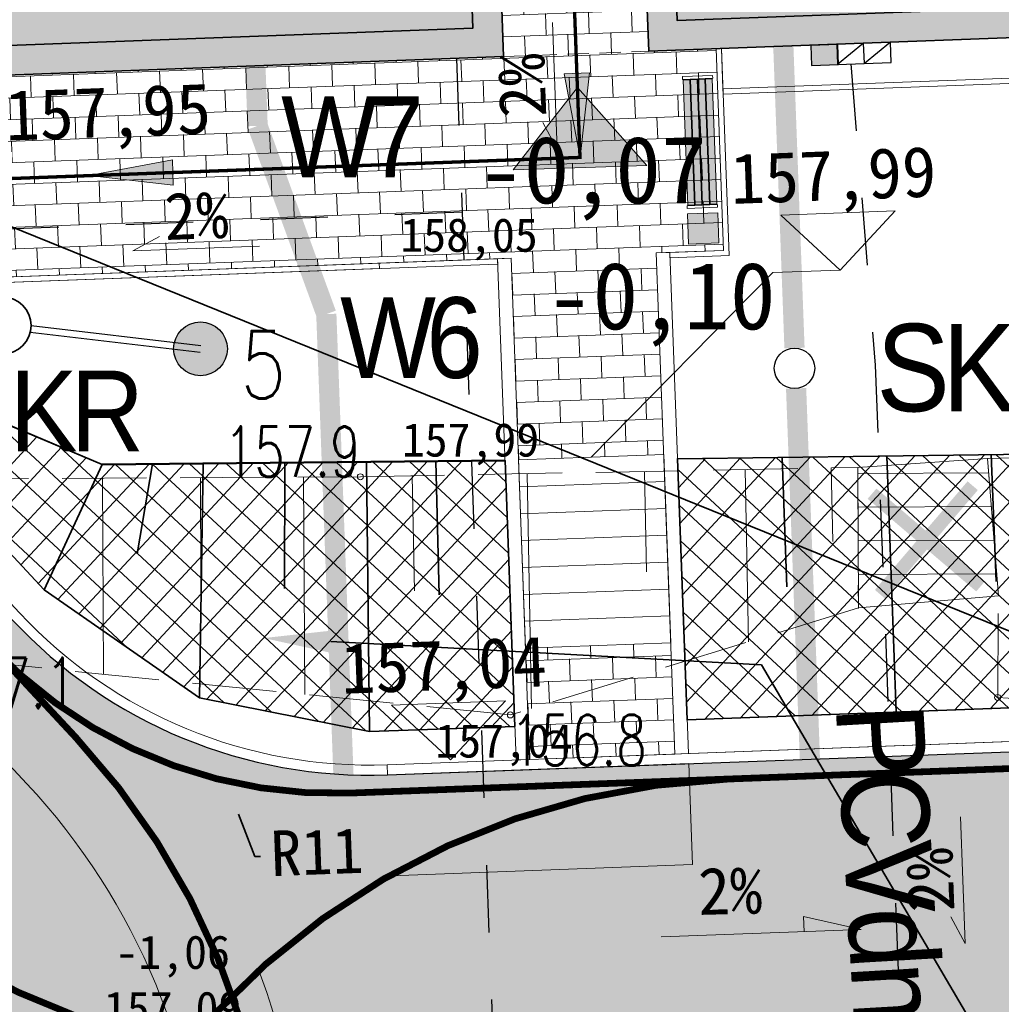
# Model space of a CAD drawing. Header units: feet. Extents: x 7493062 to 7493341, y 5986535 to 5986725.
# Tile 11 of 16: x 7493183 to 7493197, y 5986642 to 5986657. Entities that reach past the tile are written whole.
import ezdxf
from ezdxf import colors
from ezdxf.entities.mleader import LeaderData, LeaderLine
from ezdxf.enums import TextEntityAlignment as Align
from ezdxf.math import Vec2, Vec3

# ---------------------------------------------------------------- set-up
doc = ezdxf.new("R2010")
doc.units = ezdxf.units.FT
doc.header["$MEASUREMENT"] = 0
for name, pattern in [('1_1', [0]), ('1_OTKS', [0]), ('1_OTKSG', [0]), ('1_OTRK', [1.75, 1.25, -0.5]), ('1_OTRKG', [1.75, 1.25, -0.5]), ('3', [1, 0.5, -0.5]), ('HIDDEN2', [4.7625, 3.175, -1.5875])]:
    doc.linetypes.add(name, pattern=pattern)
doc.layers.get('0').update_dxf_attribs({"color": 250, "linetype": 'CONTINUOUS', "lineweight": 100})
for name, color, linetype in [('1_DZIALKI', 7, 'CONTINUOUS'), ('2D_OGOLNE', 7, 'CONTINUOUS'), ('A_OZN_OPIS', 7, 'CONTINUOUS')]:
    doc.layers.add(name, color=color, linetype=linetype)
for name, color, linetype, lineweight in [('__IE_PZT_02', 1, 'CONTINUOUS', 30), ('_droga', 7, 'CONTINUOUS', 30), ('_k_budynek', 7, 'CONTINUOUS', 50), ('_k_droga', 3, 'CONTINUOUS', 30), ('_k_kreskowanie', 250, 'CONTINUOUS', 5), ('_k_opis', 1, 'CONTINUOUS', 13), ('_k_skarpa', 7, 'CONTINUOUS', 35), ('_k_urzadzenia', 250, 'CONTINUOUS', 13), ('_k_widok', 7, 'CONTINUOUS', 18), ('_k_wymiar', 7, 'CONTINUOUS', 13), ('_k_zarys', 7, 'HIDDEN2', 20), ('_k_ściany', 7, 'CONTINUOUS', 35), ('KANALIZACJA SANITARNA PROJ.', 32, 'CONTINUOUS', 0), ('Obrys', 7, 'CONTINUOUS', 25), ('ODWIERTY', 82, 'CONTINUOUS', 30), ('OTK_L_6', 7, '1_OTKS', 18), ('OTR_L_1', 7, '1_OTRK', 18), ('OTR_T_1', 7, 'CONTINUOUS', 18), ('WODA PROJ.', 150, 'CONTINUOUS', 30)]:
    doc.layers.add(name, color=color, linetype=linetype, lineweight=lineweight)
doc.layers.add('_k_niewidoczna', color=72, linetype='CONTINUOUS', lineweight=9, plot=False)
doc.styles.add('GENERATED_STYLE_1', font='MS Gothic.ttf')
doc.styles.add('GENERATED_STYLE_2', font='MS Gothic.ttf')
doc.styles.add('GENERATED_STYLE_6', font='GOTHICBI.TTF')
doc.styles.get("Standard").update_dxf_attribs({"font": 'Simplex.SHX'})

# ---------------------------------------------------------------- blocks, each defined once
blk = doc.blocks.new('2_OTRN')
at = {"linetype": 'Continuous'}
blk.add_circle((0, 0), 0.045, dxfattribs=at)
blk = doc.blocks.new('KM_Lutry')
at = {"layer": '_k_kreskowanie'}
h = blk.add_hatch(color=7, dxfattribs=at)
h.dxf.hatch_style = 1
h.paths.add_polyline_path([(0, 9.57), (0.44, 9.57), (0.44, 10.1), (18.41, 10.1), (18.41, 0.44), (10.79, 0.44), (10.79, 1.44), (10.12, 1.44), (10.12, 1), (10.35, 1), (10.35, 0), (18.85, 0), (18.85, 10.54), (0, 10.54)])
h.paths.add_polyline_path([(0, 5.38), (0.44, 5.38), (0.44, 8.53), (0, 8.53)], flags=17)
h.paths.add_polyline_path([(0.44, 3.88), (0, 3.88), (0, 0), (8.19, 0), (8.19, 1), (8.42, 1), (8.42, 1.44), (7.75, 1.44), (7.75, 0.44), (0.44, 0.44)], flags=17)
at = {"layer": '_k_widok', "transparency": 33554559}
h = blk.add_hatch(color=31, dxfattribs=at)
h.dxf.hatch_style = 1
h.paths.add_polyline_path([(18.41, 10.1), (0.44, 10.1), (0.44, 0.44), (7.75, 0.44), (7.75, 1.44), (8.51, 1.44), (10.79, 1.44), (10.79, 0.44), (18.41, 0.44)])
at = {"layer": '_k_widok', "ltscale": 0.1}
h = blk.add_hatch(color=256, dxfattribs=at)
h.dxf.hatch_style = 1
h.paths.add_polyline_path([(-0.5, 9.05), (-1.688, 10.048), (-1.696, 8.062)])
h = blk.add_hatch(color=256, dxfattribs=at)
h.dxf.hatch_style = 1
h.paths.add_polyline_path([(-0.5, 4.63), (-1.688, 5.628), (-1.696, 3.642)])
h = blk.add_hatch(color=256, dxfattribs=at)
h.dxf.hatch_style = 1
h.paths.add_polyline_path([(9.27, -0.5), (8.272, -1.688), (10.258, -1.696)])
at = {"layer": '_k_widok', "color": 250, "ltscale": 0.1}
for points in [[(-1.688, 10.048), (-1.696, 8.062), (-0.5, 9.05), (-1.688, 10.048)], [(-1.688, 5.628), (-1.696, 3.642), (-0.5, 4.63), (-1.688, 5.628)], [(8.272, -1.688), (10.258, -1.696), (9.27, -0.5), (8.272, -1.688)]]:
    blk.add_lwpolyline(points, dxfattribs=at)
at = {"layer": '_k_widok'}
for points in [[(0, 9.57), (0.44, 9.57), (0.44, 8.53), (0, 8.53)], [(0, 5.38), (0.44, 5.38), (0.44, 3.88), (0, 3.88)], [(8.42, 1), (10.12, 1), (10.12, 1.44), (8.42, 1.44)]]:
    blk.add_lwpolyline(points, close=True, dxfattribs=at)
at = {"layer": '_k_zarys', "ltscale": 0.1}
blk.add_lwpolyline([(8.19, 0), (10.35, 0)], dxfattribs=at)
at = {"layer": '_k_ściany'}
for points in [[(0, 9.57), (0, 10.54), (18.85, 10.54), (18.85, 0), (10.35, 0), (10.35, 1), (10.12, 1)], [(0.44, 9.57), (0.44, 10.1), (18.41, 10.1), (18.41, 0.44), (10.79, 0.44), (10.79, 1.44), (10.12, 1.44)], [(0, 9.57), (0.44, 9.57)], [(0, 5.38), (0, 8.53)], [(0, 8.53), (0.44, 8.53)], [(0.44, 5.38), (0.44, 8.53)], [(0, 5.38), (0.44, 5.38)], [(8.42, 1), (8.19, 1), (8.19, 0), (0, 0), (0, 3.88)], [(0, 3.88), (0.44, 3.88)], [(8.42, 1.44), (7.75, 1.44), (7.75, 0.44), (0.44, 0.44), (0.44, 3.88)], [(8.42, 1), (8.42, 1.44)], [(10.12, 1.44), (10.12, 1)]]:
    blk.add_lwpolyline(points, dxfattribs=at)
at = {"layer": 'Obrys', "lineweight": 25}
blk.add_circle((3.568, 5.922), 1.5, dxfattribs=at)
at = {"layer": 'A_OZN_OPIS', "linetype": 'Continuous', "insert": (9.911, 1.506), "char_height": 1, "width": 22.73026, "attachment_point": 8, "rotation": 0, "style": 'GENERATED_STYLE_6'}
blk.add_mtext('\\A1;±{\\fMS Gothic|b1|i1|c238|p49;0,00 = 158,15 m.n.p.m}', dxfattribs=at)
at = {"layer": 'Obrys', "lineweight": 20, "char_height": 1.5911, "width": 1.76347, "attachment_point": 3, "rotation": 357.4021, "style": 'GENERATED_STYLE_1'}
for s, insert in [('{\\fVerdana|b0|i0|c238|p34;I}', (9.331, 7.398)), ('{\\fVerdana|b0|i0|c238|p34;1}', (4.109, 6.737))]:
    blk.add_mtext(s, dxfattribs=dict(at, insert=insert))
blk = doc.blocks.new('ławka+kosz')
at = {"layer": '2D_OGOLNE', "linetype": 'Continuous', "lineweight": 0}
for points in [[(0, 2490), (450, 2490), (450, 2040), (0, 2040)], [(110, 50), (110, 1910), (10, 1910), (10, 50)], [(220, 1910), (220, 50), (120, 50), (120, 1910)], [(330, 50), (330, 1910), (230, 1910), (230, 50)], [(440, 1910), (440, 50), (340, 50), (340, 1910)]]:
    blk.add_hatch(color=255, dxfattribs=at).paths.add_polyline_path(points)
at = {"layer": '_k_urzadzenia'}
for p, q in [((0, 2490), (450, 2490)), ((0, 2040), (0, 2490)), ((450, 2490), (450, 2040)), ((450, 2040), (0, 2040)), ((0, 1920), (0, 1960)), ((0, 1960), (450, 1960)), ((450, 1920), (0, 1920)), ((110, 1910), (10, 1910)), ((10, 1910), (10, 50)), ((110, 50), (110, 1910)), ((220, 1910), (120, 1910)), ((120, 1910), (120, 50)), ((220, 50), (220, 1910)), ((330, 1910), (230, 1910)), ((230, 1910), (230, 50)), ((330, 50), (330, 1910)), ((440, 1910), (340, 1910)), ((340, 1910), (340, 50)), ((440, 50), (440, 1910)), ((450, 1960), (450, 1920)), ((0, 0), (0, 40)), ((0, 40), (450, 40)), ((450, 0), (0, 0)), ((10, 50), (110, 50)), ((120, 50), (220, 50)), ((230, 50), (330, 50)), ((340, 50), (440, 50)), ((450, 40), (450, 0))]:
    blk.add_line(p, q, dxfattribs=at)
blk = doc.blocks.new('spadek')
at = {"transparency": 33554559}
h = blk.add_hatch(color=256, dxfattribs=at)
h.dxf.hatch_style = 1
h.paths.add_polyline_path([(0, 0), (-0.258, -0.81), (-0.043, -0.879)])
at = {"layer": '_k_widok'}
blk.add_lwpolyline([(-0.902, -2.834), (0, 0), (-0.043, -0.879), (-0.258, -0.81)], dxfattribs=at)
blk = doc.blocks.new('dojście_pożarowe')
at = {"layer": '_k_widok', "ltscale": 0.5}
h = blk.add_hatch(color=1, dxfattribs=at)
h.dxf.hatch_style = 1
h.paths.add_polyline_path([(0, 0), (-2.5, 0.375), (-2.5, -0.375)])
at = {"layer": '_k_widok', "color": 1, "ltscale": 0.5}
blk.add_lwpolyline([(0, 0), (-2.5, -0.375), (-2.5, 0.375), (0, 0)], close=True, dxfattribs=at)
blk.add_lwpolyline([(-5, 0), (-2.5, 0)], dxfattribs=at)
blk = doc.blocks.new('dz_89')
at = {"layer": '_k_droga', "transparency": 33554483}
h = blk.add_hatch(color=1, dxfattribs=at)
h.dxf.hatch_style = 1
h.paths.add_polyline_path([(37.393, 16.97), (32.135, 16.97, 0.189501), (24.644, 14.025, -0.021986), (24.89, 13.09, 0.037008), (26.512, 12.97), (37.393, 12.97)], flags=17)
h.paths.add_polyline_path([(25.475, -23.498), (21.921, -23.92, -0.097719), (21.101, -19.741), (21.141, 10.746, 0.180353), (19.438, 15.331), (16.177, 19.107, -0.090114), (14.18, 22.495), (17.933, 23.878, 0.090114), (19.204, 21.722), (21.215, 19.394, 0.217942), (26.512, 16.97), (37.393, 16.97), (37.393, 12.97), (32.135, 12.97, 0.413835), (25.135, 5.979), (25.1, -21.228, 0.082721)])
h = blk.add_hatch(color=1, dxfattribs=at)
h.dxf.hatch_style = 1
h.paths.add_polyline_path([(37.393, 16.97), (32.135, 16.97, 0.189501), (24.644, 14.025, -0.021986), (24.89, 13.09, 0.037008), (26.512, 12.97), (37.393, 12.97)])
at = {"layer": '_k_kreskowanie'}
h = blk.add_hatch(dxfattribs=at)
h.set_pattern_fill('AR-B816', color=256, scale=0.04)
h.set_pattern_definition([(360, (-60, -2e-08), (0, 0.32), []), (90, (-60, -2e-08), (-0.32, 0.32), [0.32, -0.32])])
edge = h.paths.add_edge_path()
edge.add_arc((24.522, 26.301), 6.52, 180.0344, 222.3912, ccw=False)
edge.add_line((18.001, 26.297), (18.001, 37.625))
edge.add_line((18.001, 37.625), (16.501, 37.625))
edge.add_line((16.501, 37.625), (16.501, 26.301))
edge.add_arc((24.518, 26.301), 8.017, 180, 222.1108)
edge.add_line((18.571, 20.925), (21.708, 17.292))
edge.add_arc((14.141, 10.756), 10, 0, 40.8199, ccw=False)
edge.add_line((24.141, 10.756), (24.1, -23.661))
edge.add_line((24.1, -23.661), (25.6, -23.483))
edge.add_line((25.6, -23.483), (25.641, 10.741))
edge.add_arc((14.141, 10.756), 11.5, 359.926, 378.4059)
edge.add_arc((31.525, 6.781), 9.987, 116.486, 130.3986, ccw=False)
edge.add_line((27.071, 15.72), (31.551, 15.72))
edge.add_line((31.551, 15.72), (31.551, 17.22))
edge.add_line((31.551, 17.22), (27.071, 17.22))
edge.add_arc((27.071, 24.47), 7.25, 220.8207, 270, ccw=False)
edge.add_line((21.585, 19.731), (19.706, 21.905))
h = blk.add_hatch(dxfattribs=at)
h.set_pattern_fill('AR-B816', color=256, scale=0.04)
h.paths.add_polyline_path([(21.001, 37.695), (18.151, 37.695), (18.151, 36.125), (21.001, 36.125)])
edge = h.paths.add_edge_path()
edge.add_line((21.001, 33.205), (18.151, 33.205))
edge.add_line((18.151, 33.205), (18.151, 26.297))
edge.add_arc((24.501, 26.297), 6.35, 180, 193.404)
edge.add_line((18.324, 24.825), (29.191, 24.825))
edge.add_line((29.191, 24.825), (29.191, 21.825))
edge.add_line((29.191, 21.825), (31.351, 21.825))
edge.add_line((31.351, 21.825), (31.351, 24.825))
edge.add_line((31.351, 24.825), (32.351, 24.825))
edge.add_line((32.351, 24.825), (32.351, 27.825))
edge.add_line((32.351, 27.825), (31.351, 27.825))
edge.add_line((31.351, 27.825), (31.351, 28.825))
edge.add_line((31.351, 28.825), (29.191, 28.825))
edge.add_line((29.191, 28.825), (29.191, 27.825))
edge.add_line((29.191, 27.825), (21.001, 27.825))
edge.add_line((21.001, 27.825), (21.001, 33.205))
h.paths.add_polyline_path([(31.351, 19.025), (29.191, 19.025), (29.191, 17.37), (31.351, 17.37)])
at = {"layer": '_k_widok', "true_color": 0xffffff, "transparency": 33554559}
h = blk.add_hatch(color=7, dxfattribs=at)
h.dxf.hatch_style = 1
edge = h.paths.add_edge_path()
edge.add_line((25.62, -5.244), (25.634, 5.479))
edge.add_arc((32.884, 5.47), 7.25, 90, 179.926, ccw=False)
edge.add_line((32.884, 12.72), (37.393, 12.72))
edge.add_line((37.393, 12.72), (37.393, 17.22))
edge.add_line((37.393, 17.22), (27.071, 17.22))
edge.add_arc((27.071, 24.47), 7.25, 220.8203, 270, ccw=False)
edge.add_line((21.585, 19.731), (19.582, 22.048))
edge.add_arc((24.501, 26.297), 6.5, 180.0009, 220.8204, ccw=False)
edge.add_line((18.001, 26.297), (18.001, 37.625))
edge.add_line((18.001, 37.625), (13.001, 37.625))
edge.add_line((13.001, 37.625), (13.001, 26.297))
edge.add_arc((24.502, 26.297), 11.5, 180.0006, 220.8202)
edge.add_line((15.799, 18.78), (19.06, 15.005))
edge.add_arc((14.141, 10.756), 6.5, -0.0737, 40.8197, ccw=False)
edge.add_line((20.641, 10.747), (20.601, -19.74))
edge.add_line((20.601, -19.74), (20.44, -24.096))
edge.add_line((20.44, -24.096), (27.266, -23.285))
edge.add_line((27.266, -23.285), (25.6, -21.229))
edge.add_line((25.6, -21.229), (25.62, -5.244))
at = {"layer": '_droga'}
blk.add_lwpolyline([(20.44, -24.096), (20.44, -24.096), (20.601, -19.74), (20.641, 10.747, 0.180349), (19.06, 15.005), (15.799, 18.78, -0.180016), (13.001, 26.297), (13.001, 37.625), (13.001, 37.625), (18.001, 37.625), (18.001, 26.297, 0.180016), (19.582, 22.048), (19.706, 21.905), (21.585, 19.731, 0.217942), (27.071, 17.22), (37.393, 17.22), (37.393, 12.72), (32.884, 12.72, 0.413835), (25.634, 5.479), (25.62, -5.244), (25.6, -21.229), (27.266, -23.285), (20.44, -24.096)], format="xyb", dxfattribs=at)
at = {"layer": '_k_opis', "color": 7, "ltscale": 0.1}
blk.add_lwpolyline([(29.937, 28.304), (29.937, 26.42), (29.736, 26.826)], dxfattribs=at)
at = {"layer": '_k_skarpa'}
blk.add_lwpolyline([(38.993, 17.727), (37.68, 17.87), (31.551, 17.87), (31.551, 21.755), (39.008, 21.575), (38.993, 17.727)], dxfattribs=at)
at = {"layer": '_k_widok'}
for points in [[(12.851, 37.775), (12.851, 37.775), (18.151, 37.775), (18.151, 26.297, 0.180016), (19.696, 22.146), (19.82, 22.003), (21.698, 19.829, 0.217942), (27.071, 17.37), (37.543, 17.37), (37.543, 12.57), (32.884, 12.57, 0.413835), (25.784, 5.479), (25.77, -5.244), (25.75, -21.176), (27.442, -23.264), (20.29, -24.114), (20.451, -19.737), (20.491, 10.747, 0.180349), (18.946, 14.907), (15.685, 18.682, -0.180016), (12.851, 26.297), (12.851, 26.375)], [(24.1, -23.661), (24.134, 5.481), (24.141, 10.743, 0.180349), (21.708, 17.292), (18.571, 20.925, -0.185735), (16.501, 26.297), (16.501, 37.625), (18.001, 37.625), (18.001, 26.297, 0.18695), (19.706, 21.905), (21.585, 19.731, 0.217941), (27.071, 17.22), (31.551, 17.22), (31.551, 15.72), (27.071, 15.72, 0.06078), (25.053, 14.387, -0.080809), (25.641, 10.741), (25.634, 5.479), (25.6, -21.229), (25.6, -23.483), (24.1, -23.661)], [(29.191, 28.825), (29.191, 27.825), (21.001, 27.825), (21.001, 33.205), (18.151, 33.205), (18.151, 26.297, 0.058549), (18.324, 24.825), (29.191, 24.825), (29.191, 17.37), (31.351, 17.37), (31.351, 24.825), (32.351, 24.825), (32.351, 27.825), (31.351, 27.825), (31.351, 28.825), (29.191, 28.825)], [(19.696, 22.146), (21.698, 19.829, 0.217942), (27.071, 17.37), (37.393, 17.37)]]:
    blk.add_lwpolyline(points, format="xyb", dxfattribs=at)
for points in [[(31.551, 24.825), (31.551, 24.745), (32.431, 24.745), (32.431, 27.825), (32.351, 27.825), (32.351, 24.825), (31.551, 24.825)], [(29.191, 24.825), (29.191, 17.37)], [(27.071, 17.22), (27.071, 17.37)]]:
    blk.add_lwpolyline(points, dxfattribs=at)
for points in [[(32.431, 27.825), (40.451, 27.825), (40.451, 27.225), (32.431, 27.225)], [(32.431, 27.225), (40.451, 27.225), (40.451, 27.825), (40.531, 27.825), (40.531, 27.145), (32.431, 27.145)], [(27.231, 24.825), (18.324, 24.825), (18.344, 24.745), (27.231, 24.745)], [(28.991, 24.825), (18.324, 24.825), (18.344, 24.745), (28.991, 24.745)], [(29.191, 24.825), (28.991, 24.825), (28.991, 17.37), (29.191, 17.37)], [(31.351, 24.825), (31.551, 24.825), (31.551, 17.37), (31.351, 17.37)], [(29.191, 21.825), (31.351, 21.825), (31.351, 21.425), (29.191, 21.425)], [(29.191, 21.425), (31.351, 21.425), (31.351, 21.025), (29.191, 21.025)], [(29.191, 21.025), (31.351, 21.025), (31.351, 20.625), (29.191, 20.625)], [(29.191, 20.625), (31.351, 20.625), (31.351, 20.225), (29.191, 20.225)], [(29.191, 20.225), (31.351, 20.225), (31.351, 19.825), (29.191, 19.825)], [(29.191, 19.825), (31.351, 19.825), (31.351, 19.425), (29.191, 19.425)], [(29.191, 19.425), (31.351, 19.425), (31.351, 19.025), (29.191, 19.025)]]:
    blk.add_lwpolyline(points, close=True, dxfattribs=at)
at = {"layer": '_k_zarys', "color": 1, "ltscale": 0.3, "const_width": 0.05}
blk.add_lwpolyline([(30.271, 28.825), (30.271, 26.285), (17.271, 26.285), (17.271, 23.633)], dxfattribs=at)
at = {"layer": '_k_zarys', "color": 1, "ltscale": 0.3, "const_width": 0.1}
for points in [[(25.475, -23.498, -0.082721), (25.1, -21.228), (25.141, 10.741, 0.180349), (22.465, 17.946), (19.204, 21.722, -0.090114), (17.933, 23.878), (14.18, 22.495, 0.090114), (16.177, 19.107), (19.438, 15.331, -0.180349), (21.141, 10.747), (21.101, -19.741, 0.097719), (21.921, -23.92)], [(21.215, 19.394, 0.217939), (26.512, 16.97), (37.393, 16.97)], [(21.135, 5.984), (21.135, 5.984, -0.413835), (32.135, 16.97), (37.393, 16.97), (37.393, 12.97), (32.135, 12.97, 0.413835), (25.135, 5.979), (25.135, 5.979)], [(37.393, 12.97), (26.512, 12.97, -0.217938), (18.188, 16.779, -0.217938)]]:
    blk.add_lwpolyline(points, format="xyb", dxfattribs=at)
at = {"layer": '_k_widok', "color": 1, "xscale": -0.4999999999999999, "yscale": 0.4999999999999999, "zscale": 0.4999999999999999, "rotation": 90}
blk.add_blockref('dojście_pożarowe', (30.271, 26.285), dxfattribs=at)
at = {"layer": '_k_widok', "color": 1, "xscale": -0.4999999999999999, "yscale": 0.4999999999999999, "zscale": 0.4999999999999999}
blk.add_blockref('dojście_pożarowe', (22.966, 26.285), dxfattribs=at)
at = {"layer": '_k_widok', "color": 1, "xscale": -0.9999999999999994, "rotation": 252.3426731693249}
blk.add_blockref('spadek', (34.021, 14.661), dxfattribs=at)
at = {"layer": '_k_ściany'}
blk.add_blockref('KM_Lutry', (21.001, 27.825), dxfattribs=at)
at = {"layer": '1_DZIALKI', "lineweight": 9, "style": 'GENERATED_STYLE_1'}
for s, height, rotation, p in [('2%%%', 0.7, 90, (29.45, 27.384)), ('157,95', 0.75, 0, (23.287, 27.128))]:
    blk.add_text(s, height=height, rotation=rotation, dxfattribs=at).set_placement(p, align=Align.MIDDLE)
at = {"layer": '_k_opis', "color": 7, "style": 'GENERATED_STYLE_1'}
blk.add_text('2%%%', height=0.7, rotation=359.3864, dxfattribs=at).set_placement((32.095, 15.306), align=Align.MIDDLE)
at = {"layer": '_k_opis', "color": 1, "lineweight": 0, "ltscale": 40}
ml = blk.add_multileader_mtext('Standard', dxfattribs=at)
ml.set_content('{\\f@MS Gothic|b0|i0|c238|p49;\\H0.9x;R11\\A1;\\Fsimplex|c238;\\H1.1111x;\\W0.9;\\T0.9; }', color=1)
ml.set_leader_properties(color=1)
ml.build(insert=Vec2(0, 0))
ml.multileader.update_dxf_attribs({"text_left_attachment_type": 2, "text_right_attachment_type": 2, "dogleg_length": 0.36, "arrow_head_size": 0.5})
ctx = ml.context
ctx.base_point, ctx.char_height, ctx.arrow_head_size, ctx.landing_gap_size, ctx.plane_origin = Vec3(25.142, 16.079), 0.75, 0.5, 0.15, Vec3(46.164, 6.346)
ctx.left_attachment, ctx.right_attachment = 2, 2
notes = []
notes.append((ctx, [(1, (1, 1, 0), (25.056, 16.079), (1, 0), 0.0862, [(0, [(24.677, 17.193)], 0, [])])]))
ctx.mtext.insert, ctx.mtext.width, ctx.mtext.defined_height, ctx.mtext.flow_direction = Vec3(25.292, 16.454), 1.6602, 2.343, 5
for ctx, leaders in notes:
    for number, flags, end, landing, length, lines in leaders:
        leader = LeaderData()
        leader.index, (leader.has_last_leader_line, leader.has_dogleg_vector, leader.attachment_direction) = number, flags
        leader.last_leader_point, leader.dogleg_vector, leader.dogleg_length = Vec3(end), Vec3(landing), length
        for number, points, colour, breaks in lines:
            line = LeaderLine()
            line.index, line.vertices, line.color, line.breaks = number, Vec3.list(points), colors.encode_raw_color(colour), breaks
            leader.lines.append(line)
        ctx.leaders.append(leader)
at = {"layer": '_k_widok'}
ml = blk.add_multileader_mtext('Standard', dxfattribs=at)
ml.set_content('{\\fMS Gothic|b0|i0|c128|p49;DOJ}Ś{\\fMS Gothic|b0|i0|c128|p49;CIE PO}Ż{\\fMS Gothic|b0|i0|c128|p49;AROWE DO DROGI PO}Ż{\\fMS Gothic|b0|i0|c128|p49;AROWEJ Z G}Ł{\\fMS Gothic|b0|i0|c128|p49;ÓWNEGO WYJ}Ś{\\fMS Gothic|b0|i0|c128|p49;CIA Z BUDYNKU (JEDNA STREFA PO}Ż{\\fMS Gothic|b0|i0|c128|p49;AROWA) O D}Ł{\\fMS Gothic|b0|i0|c128|p49;UGO}Ś{\\fMS Gothic|b0|i0|c128|p49;CI L=1}8,20{\\fMS Gothic|b0|i0|c128|p49;m}', color=256, style='GENERATED_STYLE_1')
ml.set_leader_properties()
ml.build(insert=Vec2(0, 0))
ml.multileader.update_dxf_attribs({"text_right_attachment_type": 6, "dogleg_length": 0.36, "arrow_head_size": 1})
ctx = ml.context
ctx.base_point, ctx.char_height, ctx.arrow_head_size, ctx.landing_gap_size, ctx.plane_origin = Vec3(45.113, 15.253), 0.9, 1, 0.09, Vec3(15.533, 9.533)
ctx.right_attachment = 6
notes = []
notes.append((ctx, [(1, (1, 1, 0), (44.753, 15.253), (1, 0), 0.36, [(0, [(20.197, 26.285)], 0, [])])]))
ctx.mtext.insert, ctx.mtext.width, ctx.mtext.flow_direction = Vec3(45.203, 15.76), 18.71097, 5
ctx.mtext.has_bg_fill, ctx.mtext.bg_color, ctx.mtext.bg_scale_factor, ctx.mtext.bg_transparency, ctx.mtext.use_window_bg_color = 1, -1073741824, 1.5, 0, 1
for ctx, leaders in notes:
    for number, flags, end, landing, length, lines in leaders:
        leader = LeaderData()
        leader.index, (leader.has_last_leader_line, leader.has_dogleg_vector, leader.attachment_direction) = number, flags
        leader.last_leader_point, leader.dogleg_vector, leader.dogleg_length = Vec3(end), Vec3(landing), length
        for number, points, colour, breaks in lines:
            line = LeaderLine()
            line.index, line.vertices, line.color, line.breaks = number, Vec3.list(points), colors.encode_raw_color(colour), breaks
            leader.lines.append(line)
        ctx.leaders.append(leader)
at = {"layer": '_k_budynek'}
for points in [[(23.008, 21.987), (28.991, 21.825)], [(23.008, 21.987), (26, 21.906)]]:
    blk.add_lwpolyline(points, dxfattribs=at)
at = {"layer": '_k_opis', "color": 7, "ltscale": 0.1}
for points in [[(25.462, 25.143), (23.577, 25.143), (23.984, 25.343)], [(35.559, 16.28), (35.559, 14.395), (35.359, 14.801)]]:
    blk.add_lwpolyline(points, dxfattribs=at)
at = {"layer": '_k_skarpa'}
for points in [[(28.991, 17.87), (26.826, 17.874), (24.325, 18.468), (22.077, 20.155), (20.074, 22.473), (19.237, 23.745), (23.008, 21.987), (28.991, 21.825), (28.991, 17.87)], [(28.991, 21.825), (26.934, 21.881), (24.504, 21.947), (23.008, 21.987), (19.237, 23.745), (20.074, 22.473), (20.412, 23.198)], [(20.412, 23.198), (23.008, 21.987)], [(23.008, 21.987), (22.077, 20.155)], [(23.756, 21.967), (23.478, 20.639)], [(24.325, 18.468), (24.504, 21.947)], [(25.719, 21.914), (25.647, 20.043)], [(26.826, 17.874), (26.934, 21.881)], [(27.963, 21.853), (27.936, 19.863)], [(33.106, 21.718), (33.106, 19.794)], [(36.215, 21.643), (36.215, 19.756)]]:
    blk.add_lwpolyline(points, dxfattribs=at)
at = {"layer": '_k_widok'}
for points in [[(34.92, 25.317), (34.072, 24.468), (33.223, 25.317), (34.92, 25.317)], [(34.072, 24.468), (33.072, 24.468), (30.271, 21.825)], [(28.866, 18.255), (28.018, 17.407), (27.169, 18.255), (28.866, 18.255)]]:
    blk.add_lwpolyline(points, dxfattribs=at)
at = {"layer": '_k_wymiar', "linetype": 'Continuous', "const_width": 0.2}
blk.add_lwpolyline([(35.983, 19.693), (34.422, 21.129), (35.203, 20.411), (35.921, 21.192), (34.485, 19.631)], dxfattribs=at)
at = {"xscale": -0.001000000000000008, "yscale": 0.001000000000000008, "zscale": 0.001000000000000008, "rotation": 180}
blk.add_blockref('ławka+kosz', (31.836, 27.428), dxfattribs=at)
at = {"layer": '1_DZIALKI', "lineweight": 9, "style": 'GENERATED_STYLE_1'}
for s, height, p in [('157,99', 0.75, (34.022, 25.788)), ('2%%%', 0.7, (24.542, 25.63)), ('157,04', 0.75, (27.968, 18.727))]:
    blk.add_text(s, height=height, rotation=0, dxfattribs=at).set_placement(p, align=Align.MIDDLE)
at = {"layer": '_k_opis', "color": 7, "lineweight": 9, "style": 'GENERATED_STYLE_1'}
blk.add_text('2%%%', height=0.7, rotation=90, dxfattribs=at).set_placement((35.072, 15.359), align=Align.MIDDLE)
at = {"layer": '_k_widok'}
ml = blk.add_multileader_mtext('Standard', dxfattribs=at)
ml.set_content('NASYP I WZMOCNIENIE SKARPY', color=256, style='GENERATED_STYLE_1')
ml.set_leader_properties()
ml.build(insert=Vec2(0, 0))
ml.multileader.update_dxf_attribs({"text_right_attachment_type": 6, "dogleg_length": 0.36, "arrow_head_size": 1})
ctx = ml.context
ctx.base_point, ctx.char_height, ctx.arrow_head_size, ctx.landing_gap_size, ctx.plane_origin = Vec3(39.284, 7.056), 0.9, 1, 0.09, Vec3(9.704, 1.336)
ctx.right_attachment = 6
notes = []
notes.append((ctx, [(1, (1, 1, 0), (38.924, 7.056), (1, 0), 0.36, [(1, [(25.31, 19.32), (32.688, 18.65)], 0, [])])]))
ctx.mtext.insert, ctx.mtext.width, ctx.mtext.flow_direction = Vec3(39.374, 7.508), 18.1442, 5
ctx.mtext.has_bg_fill, ctx.mtext.bg_color, ctx.mtext.bg_scale_factor, ctx.mtext.bg_transparency, ctx.mtext.use_window_bg_color = 1, -1073741824, 1.5, 0, 1
for ctx, leaders in notes:
    for number, flags, end, landing, length, lines in leaders:
        leader = LeaderData()
        leader.index, (leader.has_last_leader_line, leader.has_dogleg_vector, leader.attachment_direction) = number, flags
        leader.last_leader_point, leader.dogleg_vector, leader.dogleg_length = Vec3(end), Vec3(landing), length
        for number, points, colour, breaks in lines:
            line = LeaderLine()
            line.index, line.vertices, line.color, line.breaks = number, Vec3.list(points), colors.encode_raw_color(colour), breaks
            leader.lines.append(line)
        ctx.leaders.append(leader)
at = {"layer": '_k_kreskowanie'}
h = blk.add_hatch(dxfattribs=at)
h.set_pattern_fill('ANSI37', color=256, scale=3)
h.paths.add_polyline_path([(39.008, 21.575), (31.551, 21.755), (31.551, 17.87), (37.68, 17.87), (38.993, 17.727)])
h.paths.add_polyline_path([(28.991, 21.825), (23.008, 21.987), (19.237, 23.745), (20.074, 22.473), (22.077, 20.155), (24.325, 18.468), (26.826, 17.874), (28.991, 17.87)])
at = {"layer": '_k_skarpa'}
blk.add_lwpolyline([(34.661, 21.68), (34.661, 17.87)], dxfattribs=at)

msp = doc.modelspace()

# ---------------------------------------------------------------- block references
at = {"layer": '_k_ściany', "rotation": 2.126854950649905}
msp.add_blockref('dz_89', (7493161.929, 5986627.127), dxfattribs=at)

# ---------------------------------------------------------------- next in the draw order: hatches: boundary and pattern name
at = {"lineweight": 30}
h = msp.add_hatch(color=190, dxfattribs=at)
h.dxf.hatch_style = 1
edge = h.paths.add_edge_path()
edge.add_arc((7493185.564, 5986651.672), 0.4, 0, 360)
at = {"layer": '__IE_PZT_02'}
msp.add_hatch(color=256, dxfattribs=at).paths.add_polyline_path([(7493194.633, 5986656.183), (7493194.644, 5986655.884), (7493195.044, 5986655.898), (7493195.033, 5986656.198)])

# ---------------------------------------------------------------- next in the draw order: linework, layer by layer
at = {"lineweight": 30}
msp.add_circle((7493185.564, 5986651.672), 0.4, dxfattribs=at)
at = {"layer": '__IE_PZT_02'}
for points in [[(7493195.818, 5986656.23), (7493195.018, 5986656.2), (7493195.03, 5986655.9), (7493195.829, 5986655.93)], [(7493195.829, 5986655.93), (7493195.818, 5986656.23), (7493195.429, 5986655.915)], [(7493194.633, 5986656.183), (7493194.644, 5986655.884), (7493195.044, 5986655.898), (7493195.033, 5986656.198), (7493194.633, 5986656.183)], [(7493195.429, 5986655.915), (7493195.418, 5986656.215), (7493195.03, 5986655.9)]]:
    msp.add_lwpolyline(points, dxfattribs=at)
at = {"layer": '__IE_PZT_02', "linetype": '3', "ltscale": 2}
for points in [[(7493189.368, 5986655.99), (7493189.971, 5986639.77)], [(7493195.229, 5986655.908), (7493195.59, 5986651.427), (7493196.388, 5986630.296), (7493210.693, 5986609.012), (7493216.87, 5986599.825)], [(7493189.453, 5986653.703), (7493176.101, 5986653.207)]]:
    msp.add_lwpolyline(points, dxfattribs=at)
at = {"layer": '_k_skarpa', "color": 190}
msp.add_circle((7493182.621, 5986652.019), 0.425, dxfattribs=at)
at = {"layer": 'KANALIZACJA SANITARNA PROJ.', "const_width": 0.3}
for points in [[(7493194.225, 5986656.171), (7493194.391, 5986651.683)], [(7493194.415, 5986651.084), (7493195.191, 5986630.209)]]:
    msp.add_lwpolyline(points, dxfattribs=at)
at = {"layer": 'KANALIZACJA SANITARNA PROJ.', "lineweight": 30}
msp.add_circle((7493194.391, 5986651.383), 0.3, dxfattribs=at)
at = {"layer": 'OTK_L_6', "linetype": '1_OTKS'}
for p, q in [((7493195.33, 5986649.91), (7493197.26, 5986650.04)), ((7493197.26, 5986650.04), (7493197.42, 5986648)), ((7493197.42, 5986648), (7493195.34, 5986647.82))]:
    msp.add_line(p, q, dxfattribs=at)
at = {"layer": 'OTK_L_6', "linetype": '1_OTKSG'}
msp.add_line((7493195.34, 5986647.82), (7493195.33, 5986649.91), dxfattribs=at)
at = {"layer": 'OTK_L_6', "linetype": '1_1'}
for p, q in [((7493195.33, 5986649.82), (7493197.277, 5986649.829)), ((7493195.333, 5986649.32), (7493197.316, 5986649.329)), ((7493195.335, 5986648.82), (7493197.355, 5986648.83)), ((7493195.338, 5986648.32), (7493197.394, 5986648.33))]:
    msp.add_line(p, q, dxfattribs=at)
msp.add_point((7493195.34, 5986647.82), dxfattribs=at)
at = {"layer": 'OTR_L_1', "linetype": '1_OTRKG'}
for p, q in [((7493197.26, 5986650.04), (7493201.76, 5986650.19)), ((7493187.94, 5986649.77), (7493195.33, 5986649.91)), ((7493178.26, 5986649.72), (7493187.94, 5986649.77))]:
    msp.add_line(p, q, dxfattribs=at)
at = {"layer": 'OTR_L_1', "linetype": '1_OTRK'}
for p, q in [((7493197.42, 5986648), (7493197.26, 5986650.04)), ((7493195.33, 5986649.91), (7493195.34, 5986647.82)), ((7493197.41, 5986646.49), (7493197.42, 5986648)), ((7493195.34, 5986647.82), (7493190.17, 5986646.23)), ((7493190.17, 5986646.23), (7493181.69, 5986647.08)), ((7493201.21, 5986646.22), (7493197.41, 5986646.49))]:
    msp.add_line(p, q, dxfattribs=at)
at = {"layer": 'OTR_L_1', "linetype": '1_1'}
for p, q in [((7493188.711, 5986649.785), (7493188.743, 5986648.077)), ((7493190.418, 5986649.817), (7493190.484, 5986646.327)), ((7493192.163, 5986649.85), (7493192.192, 5986648.355)), ((7493193.658, 5986649.878), (7493193.707, 5986647.318)), ((7493194.938, 5986649.903), (7493194.959, 5986648.806)), ((7493184.106, 5986649.75), (7493184.121, 5986646.836)), ((7493185.563, 5986649.758), (7493185.571, 5986648.224)), ((7493187.096, 5986649.766), (7493187.113, 5986646.536))]:
    msp.add_line(p, q, dxfattribs=at)
msp.add_point((7493197.26, 5986650.04), dxfattribs=at)
at = {"layer": 'WODA PROJ.', "const_width": 0.3}
for points in [[(7493186.38, 5986655.879), (7493186.413, 5986654.986)], [(7493186.413, 5986654.986), (7493187.434, 5986652.188)], [(7493187.434, 5986652.188), (7493188.999, 5986610.048)]]:
    msp.add_lwpolyline(points, dxfattribs=at)
at = {"layer": 'WODA PROJ.', "color": 190}
for points in [[(7493183.046, 5986652.02), (7493185.57, 5986651.722)], [(7493183.034, 5986651.92), (7493185.558, 5986651.623)]]:
    msp.add_lwpolyline(points, dxfattribs=at)

# ---------------------------------------------------------------- next in the draw order: block references
at = {"layer": 'OTR_T_1'}
for p in [(7493187.94, 5986649.77), (7493197.41, 5986646.49), (7493190.17, 5986646.23)]:
    msp.add_blockref('2_OTRN', p, dxfattribs=at)

# ---------------------------------------------------------------- next in the draw order: texts
at = {"layer": '_k_niewidoczna', "width": 39.26184, "attachment_point": 2, "style": 'GENERATED_STYLE_1'}
for s, insert, char_height in [('{\\fMS Gothic|b0|i0|c128|p49;-0,}07', (7493191.387, 5986654.834), 1), ('{\\fMS Gothic|b0|i0|c128|p49;\\P15}8{\\fMS Gothic|b0|i0|c128|p49;,}05', (7493189.555, 5986654.448), 0.5), ('{\\fMS Gothic|b0|i0|c128|p49;-0,}10', (7493192.41, 5986652.961), 1), ('{\\fMS Gothic|b0|i0|c128|p49;\\P157,}99', (7493189.577, 5986651.404), 0.5), ('{\\fMS Gothic|b0|i0|c128|p49;\\P15}7,04', (7493190.076, 5986646.93), 0.5), ('{\\fMS Gothic|b0|i0|c128|p49;-}1,06\\P{\\fMS Gothic|b0|i0|c128|p49;15}7,09', (7493185.151, 5986642.955), 0.5)]:
    msp.add_mtext(s, dxfattribs=dict(at, insert=insert, char_height=char_height))
at = {"layer": 'KANALIZACJA SANITARNA PROJ.', "insert": (7493196.998, 5986651.384), "char_height": 1.3, "width": 1.12731, "attachment_point": 5}
msp.add_mtext('{\\fArial|b0|i0|c238|p34;\\W0.9;\\T0.9;SK4}', dxfattribs=at)
at = {"layer": 'KANALIZACJA SANITARNA PROJ.', "insert": (7493195.991, 5986640.372), "char_height": 1.3, "width": 22.74561, "attachment_point": 5, "rotation": 273.3182}
msp.add_mtext('{\\fArial|b0|i0|c238|p34;\\W0.9;\\T0.9;PCVdn160 L=21m}', dxfattribs=at)
at = {"layer": 'ODWIERTY', "color": 0, "insert": (7493186.155, 5986651.935), "char_height": 1, "width": 0.53212, "attachment_point": 1}
msp.add_mtext('\\pt4;{\\W0.8;\\T0.9;5}', dxfattribs=at)
at = {"layer": 'OTR_T_1', "lineweight": 9, "width": 0.7}
msp.add_text('157.9', height=0.75, dxfattribs=at).set_placement((7493187.94, 5986649.77), align=Align.RIGHT)
for s, p in [('157.1', (7493181.69, 5986647.08)), ('156.8', (7493190.17, 5986646.23))]:
    msp.add_text(s, height=0.75, dxfattribs=at).set_placement(p, align=Align.TOP_LEFT)
at = {"layer": 'WODA PROJ.', "color": 161, "lineweight": 0, "ltscale": 0.1, "true_color": 0x40a5ff, "char_height": 1.2, "width": 2.42373, "attachment_point": 1, "style": 'GENERATED_STYLE_2'}
for s, insert in [('{\\fArial|b0|i0|c204|p34;\\W0.9;\\T0.9;\\C256;W\\fArial|b0|i0|c238|p34;7}', (7493186.763, 5986655.423)), ('{\\fArial|b0|i0|c204|p34;\\W0.9;\\T0.9;\\C256;W\\fArial|b0|i0|c238|p34;6}', (7493187.639, 5986652.439)), ('{\\fArial|b0|i0|c238|p34;\\W0.9;\\T0.9;\\C190;KR}', (7493182.73, 5986651.348))]:
    msp.add_mtext(s, dxfattribs=dict(at, insert=insert))

doc.saveas('drawing.dxf')
